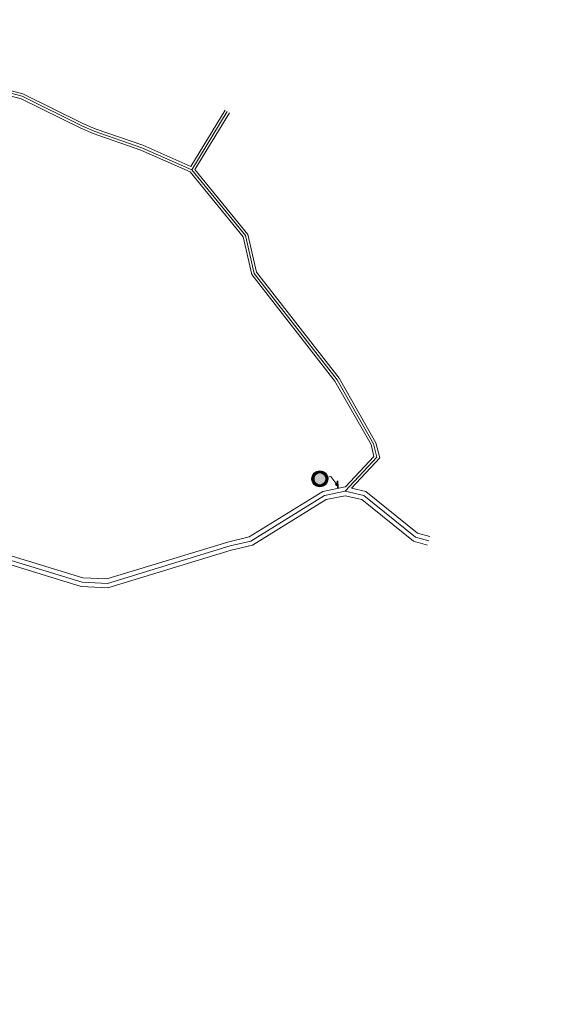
# Model space of a CAD drawing. Header units: metres. Extents: x 7599202 to 7605200, y 5484926 to 5487717.
# Tile 7 of 19: x 7602784 to 7603397, y 5485314 to 5486441. Entities that reach past the tile are written whole.
import ezdxf
from ezdxf.lldxf.tags import DXFTag

# ---------------------------------------------------------------- set-up
doc = ezdxf.new("R2010")
doc.units = ezdxf.units.M
doc.header["$MEASUREMENT"] = 0
doc.layers.get('0').update_dxf_attribs({"linetype": 'CONTINUOUS', "lineweight": 18})
doc.layers.add('0O', color=7, linetype='CONTINUOUS', lineweight=18)
doc.layers.add('0P', color=7, linetype='CONTINUOUS', lineweight=35)
doc.layers.add('Znaki', color=7, linetype='CONTINUOUS')
tags = doc.linetypes.add('DASHDOT', pattern=[1, 0.5, -0.25, 0, -0.25]).pattern_tags.tags
tags[10:11] = [DXFTag(74, 4), DXFTag(75, 0), DXFTag(340, '0'), DXFTag(46, 1.0), DXFTag(50, 0.0), DXFTag(44, 0.0), DXFTag(45, 0.0)]
tags[8:9] = [DXFTag(74, 4), DXFTag(75, 0), DXFTag(340, '0'), DXFTag(46, 1.0), DXFTag(50, 0.0), DXFTag(44, 0.0), DXFTag(45, 0.0)]
tags[6:7] = [DXFTag(74, 4), DXFTag(75, 0), DXFTag(340, '0'), DXFTag(46, 1.0), DXFTag(50, 0.0), DXFTag(44, 0.0), DXFTag(45, 0.0)]
tags[4:5] = [DXFTag(74, 4), DXFTag(75, 0), DXFTag(340, '0'), DXFTag(46, 1.0), DXFTag(50, 0.0), DXFTag(44, 0.0), DXFTag(45, 0.0)]

msp = doc.modelspace()

# ---------------------------------------------------------------- hatches: boundary and pattern name
at = {"layer": 'Znaki'}
msp.add_hatch(color=9, dxfattribs=at).paths.add_polyline_path([(7603126.4, 5485922.6, 1), (7603129.2, 5485908.5, 1)])

# ---------------------------------------------------------------- linework, layer by layer
at = {"linetype": 'DASHDOT', "ltscale": 10}
for points in [[(7602454.3, 5486387.5), (7602487.6, 5486364.8), (7602508.2, 5486361.2), (7602531.2, 5486365.7), (7602547.9, 5486364.7), (7602556.7, 5486362.2), (7602582.6, 5486342.6), (7602593.3, 5486336.9), (7602607.2, 5486333.9), (7602644.9, 5486340.5), (7602711.3, 5486357.4), (7602746, 5486360.4), (7602766.8, 5486358.4), (7602787.1, 5486353.1), (7602855.5, 5486319.4), (7602869.5, 5486313.2), (7602924, 5486294.3), (7602981.3, 5486269), (7603042.8, 5486193.7), (7603052.7, 5486150.5), (7603147.6, 5486028.9), (7603189.2, 5485955.7), (7603193, 5485940.4), (7603156.7, 5485901.3)], [(7602981.3, 5486269), (7603021.9, 5486335.8)]]:
    msp.add_lwpolyline(points, dxfattribs=at)
at = {"linetype": 'Continuous'}
for points in [[(7602463.9, 5486384.5), (7602488.7, 5486367.6), (7602508.2, 5486364.3), (7602531, 5486368.7), (7602548.4, 5486367.7), (7602558, 5486364.9), (7602584.2, 5486345.2), (7602594.4, 5486339.8), (7602607.3, 5486336.9), (7602644.3, 5486343.4), (7602710.8, 5486360.4), (7602746.1, 5486363.4), (7602767.3, 5486361.4), (7602788.1, 5486355.9), (7602856.8, 5486322.1), (7602870.7, 5486316), (7602925.1, 5486297.1), (7602980.1, 5486272.8)], [(7602461.3, 5486379), (7602486.4, 5486361.9), (7602508.2, 5486358.2), (7602531.4, 5486362.6), (7602547.4, 5486361.7), (7602555.3, 5486359.4), (7602581, 5486340.1), (7602592.3, 5486334.1), (7602607.2, 5486330.8), (7602645.6, 5486337.5), (7602711.8, 5486354.5), (7602746, 5486357.4), (7602766.2, 5486355.4), (7602786, 5486350.2), (7602854.2, 5486316.7), (7602868.4, 5486310.4), (7602922.9, 5486291.5), (7602979.4, 5486266.5), (7603040, 5486192.3), (7603049.9, 5486149.1), (7603145.1, 5486027.2), (7603186.4, 5485954.6), (7603189.7, 5485941.2), (7603157.2, 5485906.3)], [(7602980.1, 5486272.8), (7603019.3, 5486337.3)], [(7602984.9, 5486269.2), (7603024.5, 5486334.2)], [(7602984.9, 5486269.2), (7603045.6, 5486195), (7603055.5, 5486151.8), (7603150.1, 5486030.6), (7603192, 5485956.8), (7603196.3, 5485939.5), (7603164, 5485904.8)]]:
    msp.add_lwpolyline(points, dxfattribs=at)
at = {"color": 5, "linetype": 'DASHDOT', "ltscale": 10}
msp.add_lwpolyline([(7602764.6, 5485825.3), (7602855.7, 5485797.4), (7602884.8, 5485795.9), (7603025.1, 5485838.7), (7603048.9, 5485844.3), (7603133.1, 5485896.5), (7603156.7, 5485901.3), (7603178, 5485896.5), (7603237.1, 5485848.7), (7603252.4, 5485844.6)], dxfattribs=at)
at = {"color": 5, "linetype": 'Continuous'}
for points in [[(7602766, 5485830.1), (7602856.6, 5485802.4), (7602884.2, 5485801), (7603023.8, 5485843.5), (7603047, 5485849), (7603131.3, 5485901.2), (7603156.7, 5485906.4), (7603157.2, 5485906.3)], [(7603164, 5485904.8), (7603180.3, 5485901.2), (7603239.5, 5485853.3), (7603253.6, 5485849.5)], [(7602763.2, 5485820.5), (7602854.8, 5485792.5), (7602885.4, 5485790.9), (7603026.4, 5485833.9), (7603050.8, 5485839.6), (7603135, 5485891.8), (7603156.6, 5485896.2), (7603175.8, 5485891.9), (7603234.8, 5485844.2), (7603251.1, 5485839.8)]]:
    msp.add_lwpolyline(points, dxfattribs=at)
at = {"layer": '0O'}
for p, q in [((7603136.6, 5485917.3), (7603140.5, 5485918.1)), ((7603140.5, 5485918.1), (7603147.2, 5485909.1))]:
    msp.add_line(p, q, dxfattribs=at)
at = {"layer": '0P'}
msp.add_line((7603148.3, 5485905.1), (7603148.1, 5485913.1), dxfattribs=at)
msp.add_circle((7603147.2, 5485909.1), 1, dxfattribs=at)
at = {"layer": 'Znaki', "color": 1, "const_width": 1.8, "elevation": 2}
msp.add_lwpolyline([(7603129.4, 5485907.6, 1), (7603126.2, 5485923.5, 1)], format="xyb", close=True, dxfattribs=at)
at = {"layer": 'Znaki', "color": 9, "elevation": -2}
msp.add_lwpolyline([(7603129.2, 5485908.5, 1), (7603126.4, 5485922.6, 1)], format="xyb", close=True, dxfattribs=at)
at = {"layer": 'Znaki', "color": 1}
for centre, radius in [((7603127.8, 5485915.5, -2), 9), ((7603127.8, 5485915.5, 2), 7.2)]:
    msp.add_circle(centre, radius, dxfattribs=at)

doc.saveas('drawing.dxf')
